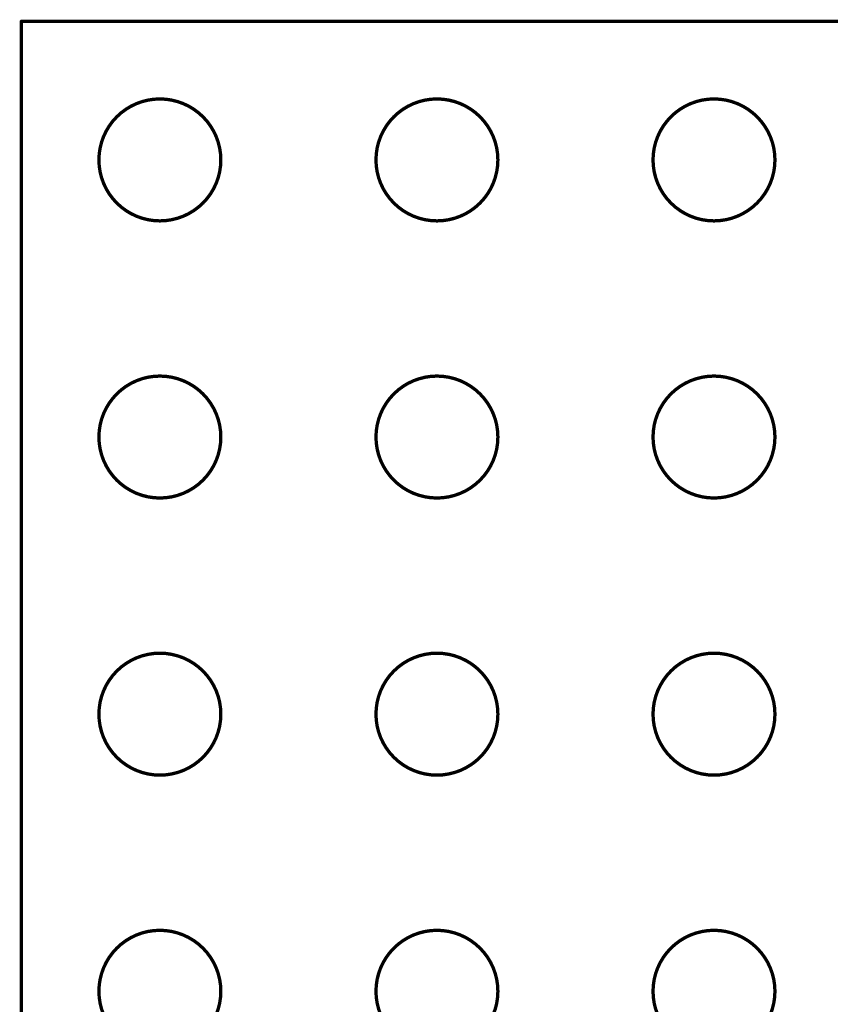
# Model space of a CAD drawing. Header units: millimetres. Extents: x -1.5 to 2.19, y -1.42 to 3.5.
# Tile 26 of 45: x -1.5 to -0.04, y 1.73 to 3.5. Entities that reach past the tile are written whole.
import ezdxf

# ---------------------------------------------------------------- set-up
doc = ezdxf.new("R2010")
doc.units = ezdxf.units.MM
doc.header["$MEASUREMENT"] = 0
doc.layers.add('Mechanical20', color=56, linetype='Continuous')

# ---------------------------------------------------------------- blocks, each defined once
blk = doc.blocks.new('C_______B_____G____22')
at = {"layer": 'Mechanical20', "const_width": 0.006}
for points in [[(-1.75, 1.75), (1.75, 1.75)], [(-1.75, 1.75), (-1.75, -1.75)]]:
    blk.add_lwpolyline(points, dxfattribs=at)
at = {"layer": 'Mechanical20'}
for points, const_width in [([(-1.7515, 1.75, 1), (-1.7485, 1.75, 1)], 0.003), ([(-1.7515, 1.75, 1), (-1.7485, 1.75, 1)], 0.003), ([(-1.39, 1.5, 1), (-1.61, 1.5, 1)], 0.006), ([(-0.89, 1.5, 1), (-1.11, 1.5, 1)], 0.006), ([(-0.39, 1.5, 1), (-0.61, 1.5, 1)], 0.006), ([(-1.6115, 1.5, 1), (-1.6085, 1.5, 1)], 0.003), ([(-1.3915, 1.5, 1), (-1.3885, 1.5, 1)], 0.003), ([(-1.1115, 1.5, 1), (-1.1085, 1.5, 1)], 0.003), ([(-0.8915, 1.5, 1), (-0.8885, 1.5, 1)], 0.003), ([(-0.6115, 1.5, 1), (-0.6085, 1.5, 1)], 0.003), ([(-0.3915, 1.5, 1), (-0.3885, 1.5, 1)], 0.003), ([(-1.39, 1, 1), (-1.61, 1, 1)], 0.006), ([(-0.89, 1, 1), (-1.11, 1, 1)], 0.006), ([(-0.39, 1, 1), (-0.61, 1, 1)], 0.006), ([(-1.6115, 1, 1), (-1.6085, 1, 1)], 0.003), ([(-1.3915, 1, 1), (-1.3885, 1, 1)], 0.003), ([(-1.1115, 1, 1), (-1.1085, 1, 1)], 0.003), ([(-0.8915, 1, 1), (-0.8885, 1, 1)], 0.003), ([(-0.6115, 1, 1), (-0.6085, 1, 1)], 0.003), ([(-0.3915, 1, 1), (-0.3885, 1, 1)], 0.003), ([(-1.39, 0.5, 1), (-1.61, 0.5, 1)], 0.006), ([(-0.89, 0.5, 1), (-1.11, 0.5, 1)], 0.006), ([(-0.39, 0.5, 1), (-0.61, 0.5, 1)], 0.006), ([(-1.6115, 0.5, 1), (-1.6085, 0.5, 1)], 0.003), ([(-1.3915, 0.5, 1), (-1.3885, 0.5, 1)], 0.003), ([(-1.1115, 0.5, 1), (-1.1085, 0.5, 1)], 0.003), ([(-0.8915, 0.5, 1), (-0.8885, 0.5, 1)], 0.003), ([(-0.6115, 0.5, 1), (-0.6085, 0.5, 1)], 0.003), ([(-0.3915, 0.5, 1), (-0.3885, 0.5, 1)], 0.003), ([(-1.39, 0, 1), (-1.61, 0, 1)], 0.006), ([(-0.89, 0, 1), (-1.11, 0, 1)], 0.006), ([(-0.39, 0, 1), (-0.61, 0, 1)], 0.006), ([(-1.6115, 0, 1), (-1.6085, 0, 1)], 0.003), ([(-1.3915, 0, 1), (-1.3885, 0, 1)], 0.003), ([(-1.1115, 0, 1), (-1.1085, 0, 1)], 0.003), ([(-0.8915, 0, 1), (-0.8885, 0, 1)], 0.003), ([(-0.6115, 0, 1), (-0.6085, 0, 1)], 0.003), ([(-0.3915, 0, 1), (-0.3885, 0, 1)], 0.003)]:
    blk.add_lwpolyline(points, format="xyb", close=True, dxfattribs=dict(at, const_width=const_width))

msp = doc.modelspace()

# ---------------------------------------------------------------- block references
msp.add_blockref('C_______B_____G____22', (0.25, 1.75))

doc.saveas('drawing.dxf')
